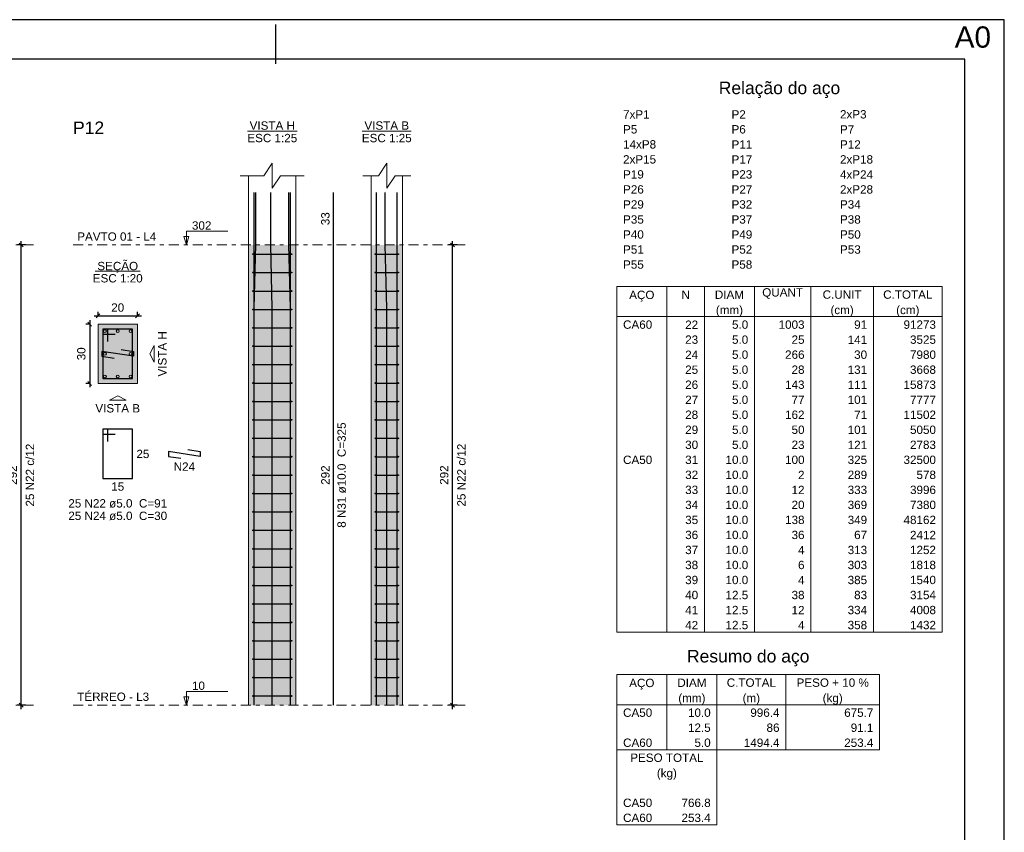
# Model space of a CAD drawing. Header units: millimetres. Extents: x 0 to 119, y 0 to 84.
# Tile 19 of 19: x 94 to 119, y 63 to 84. Entities that reach past the tile are written whole.
import ezdxf

# ---------------------------------------------------------------- set-up
doc = ezdxf.new("R2010")
doc.units = ezdxf.units.MM
doc.header["$MEASUREMENT"] = 0
doc.linetypes.add('DASHDOT', pattern=[2.54, 1.27, -0.635, 0, -0.635])
doc.linetypes.add('NULL', pattern=[0])
doc.layers.get('0').update_dxf_attribs({"lineweight": 18})
for name, color, linetype, lineweight in [('Descrição da armadura', 7, 'Continuous', 0), ('DT-Barras na forma', 2, 'Continuous', 30), ('DT-Barras no corte', 5, 'Continuous', 5), ('DT-Barras rebatidas', 2, 'Continuous', 30), ('DT-Cotas', 9, 'Continuous', 5), ('DT-Estribos na forma', 2, 'Continuous', 30), ('DT-Forma', 5, 'Continuous', 5), ('DT-Hachura seção pilares', 254, 'Continuous', 5), ('DT-Hachura vista pilares', 254, 'Continuous', 5), ('DT-Pontilhado', 9, 'DASHDOT', 5), ('DT-Relação do aço', 9, 'Continuous', 5), ('DT-Textos', 7, 'Continuous', 5), ('DT-Título', 3, 'Continuous', 20), ('Textos armaduras', 7, 'Continuous', 0)]:
    doc.layers.add(name, color=color, linetype=linetype, lineweight=lineweight)
doc.layers.add('SEDUC_MARF', color=1, linetype='Continuous')
doc.layers.add('SEDUC_MARGG', color=7, linetype='Continuous')
doc.styles.add('Arial', font='txt')
doc.dimstyles.new('UM_20.000000', dxfattribs={"dimtxt": 0.18, "dimasz": 0.1, "dimexe": 0.1, "dimexo": 0.2, "dimgap": 0, "dimtad": 1, "dimtih": 1, "dimtoh": 1, "dimdec": 1, "dimlfac": 20, "dimzin": 0, "dimdsep": 46, "dimtxsty": 'Standard', "dimcen": 0.09, "dimdle": 0.1, "dimadec": 1, "dimazin": 2, "dimtfac": 1, "dimtdec": 4, "dimtofl": 0, "dimtmove": 0, "dimatfit": 3, "dimfxl": 1, "dimtolj": 1, "dimarcsym": 0})
doc.dimstyles.new('UM_25.000000', dxfattribs={"dimtxt": 0.18, "dimasz": 0.1, "dimexe": 0.1, "dimexo": 0.2, "dimgap": 0, "dimtad": 1, "dimtih": 1, "dimtoh": 1, "dimdec": 1, "dimlfac": 25, "dimzin": 0, "dimdsep": 46, "dimtxsty": 'Standard', "dimcen": 0.09, "dimdle": 0.1, "dimadec": 1, "dimazin": 2, "dimtfac": 1, "dimtdec": 4, "dimtofl": 0, "dimtmove": 0, "dimatfit": 3, "dimfxl": 1, "dimtolj": 1, "dimarcsym": 0})

# ---------------------------------------------------------------- blocks, each defined once
blk = doc.blocks.new('_Oblique')
at = {"color": 0, "linetype": 'ByBlock', "lineweight": -2}
blk.add_line((-0.5, -0.5), (0.5, 0.5), dxfattribs=at)
blk = doc.blocks.new('*D32')
at = {"layer": 'Defpoints', "color": 0}
for p in [(93.943, 78.382), (94.261, 78.382), (94.261, 66.702)]:
    blk.add_point(p, dxfattribs=at)
at = {"layer": 'DT-Cotas', "color": 0, "lineweight": -2}
for p, q in [((93.943, 66.602), (93.943, 78.482)), ((94.061, 78.382), (93.843, 78.382)), ((94.061, 66.702), (93.843, 66.702))]:
    blk.add_line(p, q, dxfattribs=at)
at = {"layer": 'DT-Cotas', "color": 0, "lineweight": -2, "xscale": 0.1, "yscale": 0.1, "zscale": 0.1}
for p, rotation in [((93.943, 78.382), 90), ((93.943, 66.702), 270)]:
    blk.add_blockref('_Oblique', p, dxfattribs=dict(at, rotation=rotation))
at = {"layer": 'DT-Cotas', "color": 7, "insert": (93.732, 72.542), "char_height": 0.2118, "attachment_point": 5, "rotation": 90, "style": 'Arial'}
blk.add_mtext('\\A1;292', dxfattribs=at)
blk = doc.blocks.new('*D33')
at = {"layer": 'Defpoints', "color": 0}
for p in [(95.895, 76.37), (95.683, 74.87), (95.895, 74.87)]:
    blk.add_point(p, dxfattribs=at)
at = {"layer": 'DT-Cotas', "color": 0, "lineweight": -2}
for p, q in [((95.695, 76.37), (95.583, 76.37)), ((95.683, 76.47), (95.683, 74.77)), ((95.695, 74.87), (95.583, 74.87))]:
    blk.add_line(p, q, dxfattribs=at)
at = {"layer": 'DT-Cotas', "color": 0, "lineweight": -2, "xscale": 0.1, "yscale": 0.1, "zscale": 0.1}
for p, rotation in [((95.683, 76.37), 90), ((95.683, 74.87), 270)]:
    blk.add_blockref('_Oblique', p, dxfattribs=dict(at, rotation=rotation))
at = {"layer": 'DT-Cotas', "color": 7, "insert": (95.471, 75.62), "char_height": 0.2118, "attachment_point": 5, "rotation": 90, "style": 'Arial'}
blk.add_mtext('\\A1;30', dxfattribs=at)
blk = doc.blocks.new('*D34')
at = {"layer": 'Defpoints', "color": 0}
for p in [(96.895, 76.582), (95.895, 76.37), (96.895, 76.37)]:
    blk.add_point(p, dxfattribs=at)
at = {"layer": 'DT-Cotas', "color": 0, "lineweight": -2}
for p, q in [((95.795, 76.582), (96.995, 76.582)), ((95.895, 76.57), (95.895, 76.682)), ((96.895, 76.57), (96.895, 76.682))]:
    blk.add_line(p, q, dxfattribs=at)
at = {"layer": 'DT-Cotas', "color": 0, "lineweight": -2, "xscale": 0.1, "yscale": 0.1, "zscale": 0.1, "rotation": 180}
blk.add_blockref('_Oblique', (95.895, 76.582), dxfattribs=at)
at = {"layer": 'DT-Cotas', "color": 0, "lineweight": -2, "xscale": 0.1, "yscale": 0.1, "zscale": 0.1}
blk.add_blockref('_Oblique', (96.895, 76.582), dxfattribs=at)
at = {"layer": 'DT-Cotas', "color": 7, "insert": (96.395, 76.793), "char_height": 0.2118, "attachment_point": 5, "rotation": 0.0057, "style": 'Arial'}
blk.add_mtext('\\A1;20', dxfattribs=at)
blk = doc.blocks.new('*D35')
at = {"layer": 'Defpoints', "color": 0}
for p in [(104.895, 78.382), (105.213, 78.382), (105.213, 66.702)]:
    blk.add_point(p, dxfattribs=at)
at = {"layer": 'DT-Cotas', "color": 0, "lineweight": -2}
for p, q in [((104.895, 66.602), (104.895, 78.482)), ((105.013, 78.382), (104.795, 78.382)), ((105.013, 66.702), (104.795, 66.702))]:
    blk.add_line(p, q, dxfattribs=at)
at = {"layer": 'DT-Cotas', "color": 0, "lineweight": -2, "xscale": 0.1, "yscale": 0.1, "zscale": 0.1}
for p, rotation in [((104.895, 78.382), 90), ((104.895, 66.702), 270)]:
    blk.add_blockref('_Oblique', p, dxfattribs=dict(at, rotation=rotation))
at = {"layer": 'DT-Cotas', "color": 7, "insert": (104.683, 72.542), "char_height": 0.2118, "attachment_point": 5, "rotation": 90, "style": 'Arial'}
blk.add_mtext('\\A1;292', dxfattribs=at)
blk = doc.blocks.new('*D36')
at = {"layer": 'Defpoints', "color": 0}
for p in [(104.895, 78.382), (105.213, 78.382), (105.213, 66.702)]:
    blk.add_point(p, dxfattribs=at)
at = {"layer": 'DT-Cotas', "color": 0, "lineweight": -2}
for p, q in [((104.895, 66.602), (104.895, 78.482)), ((105.013, 78.382), (104.795, 78.382)), ((105.013, 66.702), (104.795, 66.702))]:
    blk.add_line(p, q, dxfattribs=at)
at = {"layer": 'DT-Cotas', "color": 0, "lineweight": -2, "xscale": 0.1, "yscale": 0.1, "zscale": 0.1}
for p, rotation in [((104.895, 78.382), 90), ((104.895, 66.702), 270)]:
    blk.add_blockref('_Oblique', p, dxfattribs=dict(at, rotation=rotation))

msp = doc.modelspace()

# ---------------------------------------------------------------- hatches: boundary and pattern name
at = {"layer": 'DT-Hachura seção pilares', "linetype": 'Continuous'}
msp.add_hatch(color=254, dxfattribs=at).paths.add_polyline_path([(95.8948, 74.8699), (95.8948, 74.8699), (96.8948, 74.8699), (96.8948, 76.3699), (95.8948, 76.3699), (95.8948, 74.8699)])
at = {"layer": 'DT-Hachura vista pilares', "linetype": 'Continuous'}
for points in [[(99.7182, 66.702), (99.7182, 78.382), (100.9182, 78.382), (100.9182, 66.702), (99.7182, 66.702)], [(102.8244, 66.702), (102.8244, 78.382), (103.6244, 78.382), (103.6244, 66.702), (102.8244, 66.702)]]:
    msp.add_hatch(color=254, dxfattribs=at).paths.add_polyline_path(points)

# ---------------------------------------------------------------- linework, layer by layer
at = {"layer": 'DT-Barras na forma'}
for points in [[(99.8582, 66.702), (99.8582, 76.782), (99.8982, 78.382), (99.8982, 79.7163)], [(99.8582, 66.702), (99.8582, 76.782), (99.8582, 78.382), (99.8582, 79.7163)], [(100.3182, 66.702), (100.3182, 76.782), (100.2782, 78.382), (100.2782, 79.7163)], [(100.7782, 66.702), (100.7782, 76.782), (100.7382, 78.382), (100.7382, 79.7163)], [(100.7782, 66.702), (100.7782, 76.782), (100.7782, 78.382), (100.7782, 79.7163)], [(102.9644, 66.702), (102.9644, 76.782), (102.9644, 78.382), (102.9644, 79.7163)], [(103.2244, 66.702), (103.2244, 76.782), (103.1844, 78.382), (103.1844, 79.7163)], [(103.4844, 66.702), (103.4844, 76.782), (103.4844, 78.382), (103.4844, 79.7163)], [(96.1448, 75.9324), (96.1448, 76.2449), (96.0198, 76.2449), (96.0198, 74.9949), (96.7698, 74.9949), (96.7698, 76.2449), (96.0198, 76.2449), (96.0198, 76.1199), (96.3323, 76.1199)], [(96.486, 75.7306), (96.7948, 75.6824), (96.7948, 75.5574), (95.9948, 75.6824), (95.9948, 75.5574), (96.3035, 75.5091)]]:
    msp.add_lwpolyline(points, dxfattribs=at)
at = {"layer": 'DT-Barras no corte'}
for centre in [(96.0698, 76.1949), (96.3948, 76.1949), (96.7198, 76.1949), (96.0698, 75.6199), (96.7198, 75.6199), (96.0698, 75.0449), (96.3948, 75.0449), (96.7198, 75.0449)]:
    msp.add_circle(centre, 0.0375, dxfattribs=at)
at = {"layer": 'DT-Barras rebatidas'}
for points in [[(101.8713, 66.702), (101.8713, 78.382), (101.8713, 79.7163)], [(96.1448, 73.3925), (96.1448, 73.705), (96.0198, 73.705), (96.0198, 72.455), (96.7698, 72.455), (96.7698, 73.705), (96.0198, 73.705), (96.0198, 73.58), (96.3323, 73.58)], [(98.1786, 73.1907), (98.4873, 73.1425), (98.4873, 73.0175), (97.6873, 73.1425), (97.6873, 73.0175), (97.9961, 72.9692)]]:
    msp.add_lwpolyline(points, dxfattribs=at)
at = {"layer": 'DT-Estribos na forma'}
for p, q in [((99.8282, 78.1484), (100.8082, 78.1484)), ((102.9344, 78.1484), (103.5144, 78.1484)), ((99.8282, 77.6812), (100.8082, 77.6812)), ((102.9344, 77.6812), (103.5144, 77.6812)), ((99.8282, 77.214), (100.8082, 77.214)), ((102.9344, 77.214), (103.5144, 77.214)), ((99.8282, 76.7468), (100.8082, 76.7468)), ((102.9344, 76.7468), (103.5144, 76.7468)), ((99.8282, 76.2796), (100.8082, 76.2796)), ((102.9344, 76.2796), (103.5144, 76.2796)), ((99.8282, 75.8124), (100.8082, 75.8124)), ((102.9344, 75.8124), (103.5144, 75.8124)), ((99.8282, 75.3452), (100.8082, 75.3452)), ((102.9344, 75.3452), (103.5144, 75.3452)), ((99.8282, 74.878), (100.8082, 74.878)), ((102.9344, 74.878), (103.5144, 74.878)), ((99.8282, 74.4108), (100.8082, 74.4108)), ((102.9344, 74.4108), (103.5144, 74.4108)), ((99.8282, 73.9436), (100.8082, 73.9436)), ((102.9344, 73.9436), (103.5144, 73.9436)), ((99.8282, 73.4764), (100.8082, 73.4764)), ((102.9344, 73.4764), (103.5144, 73.4764)), ((99.8282, 73.0092), (100.8082, 73.0092)), ((102.9344, 73.0092), (103.5144, 73.0092)), ((99.8282, 72.542), (100.8082, 72.542)), ((102.9344, 72.542), (103.5144, 72.542)), ((99.8282, 72.0748), (100.8082, 72.0748)), ((102.9344, 72.0748), (103.5144, 72.0748)), ((99.8282, 71.6076), (100.8082, 71.6076)), ((102.9344, 71.6076), (103.5144, 71.6076)), ((99.8282, 71.1404), (100.8082, 71.1404)), ((102.9344, 71.1404), (103.5144, 71.1404)), ((99.8282, 70.6732), (100.8082, 70.6732)), ((102.9344, 70.6732), (103.5144, 70.6732)), ((99.8282, 70.206), (100.8082, 70.206)), ((102.9344, 70.206), (103.5144, 70.206)), ((99.8282, 69.7388), (100.8082, 69.7388)), ((102.9344, 69.7388), (103.5144, 69.7388)), ((99.8282, 69.2716), (100.8082, 69.2716)), ((102.9344, 69.2716), (103.5144, 69.2716)), ((99.8282, 68.8044), (100.8082, 68.8044)), ((102.9344, 68.8044), (103.5144, 68.8044)), ((99.8282, 68.3372), (100.8082, 68.3372)), ((102.9344, 68.3372), (103.5144, 68.3372)), ((99.8282, 67.87), (100.8082, 67.87)), ((102.9344, 67.87), (103.5144, 67.87)), ((99.8282, 67.4028), (100.8082, 67.4028)), ((102.9344, 67.4028), (103.5144, 67.4028)), ((99.8282, 66.9356), (100.8082, 66.9356)), ((102.9344, 66.9356), (103.5144, 66.9356))]:
    msp.add_line(p, q, dxfattribs=at)
for centre in [(99.8282, 78.1484), (100.8082, 78.1484), (102.9344, 78.1484), (103.5144, 78.1484), (99.8282, 77.6812), (100.8082, 77.6812), (102.9344, 77.6812), (103.5144, 77.6812), (99.8282, 77.214), (100.8082, 77.214), (102.9344, 77.214), (103.5144, 77.214), (99.8282, 76.7468), (100.8082, 76.7468), (102.9344, 76.7468), (103.5144, 76.7468), (99.8282, 76.2796), (100.8082, 76.2796), (102.9344, 76.2796), (103.5144, 76.2796), (99.8282, 75.8124), (100.8082, 75.8124), (102.9344, 75.8124), (103.5144, 75.8124), (99.8282, 75.3452), (100.8082, 75.3452), (102.9344, 75.3452), (103.5144, 75.3452), (99.8282, 74.878), (100.8082, 74.878), (102.9344, 74.878), (103.5144, 74.878), (99.8282, 74.4108), (100.8082, 74.4108), (102.9344, 74.4108), (103.5144, 74.4108), (99.8282, 73.9436), (100.8082, 73.9436), (102.9344, 73.9436), (103.5144, 73.9436), (99.8282, 73.4764), (100.8082, 73.4764), (102.9344, 73.4764), (103.5144, 73.4764), (99.8282, 73.0092), (100.8082, 73.0092), (102.9344, 73.0092), (103.5144, 73.0092), (99.8282, 72.542), (100.8082, 72.542), (102.9344, 72.542), (103.5144, 72.542), (99.8282, 72.0748), (100.8082, 72.0748), (102.9344, 72.0748), (103.5144, 72.0748), (99.8282, 71.6076), (100.8082, 71.6076), (102.9344, 71.6076), (103.5144, 71.6076), (99.8282, 71.1404), (100.8082, 71.1404), (102.9344, 71.1404), (103.5144, 71.1404), (99.8282, 70.6732), (100.8082, 70.6732), (102.9344, 70.6732), (103.5144, 70.6732), (99.8282, 70.206), (100.8082, 70.206), (102.9344, 70.206), (103.5144, 70.206), (99.8282, 69.7388), (100.8082, 69.7388), (102.9344, 69.7388), (103.5144, 69.7388), (99.8282, 69.2716), (100.8082, 69.2716), (102.9344, 69.2716), (103.5144, 69.2716), (99.8282, 68.8044), (100.8082, 68.8044), (102.9344, 68.8044), (103.5144, 68.8044), (99.8282, 68.3372), (100.8082, 68.3372), (102.9344, 68.3372), (103.5144, 68.3372), (99.8282, 67.87), (100.8082, 67.87), (102.9344, 67.87), (103.5144, 67.87), (99.8282, 67.4028), (100.8082, 67.4028), (102.9344, 67.4028), (103.5144, 67.4028), (99.8282, 66.9356), (100.8082, 66.9356), (102.9344, 66.9356), (103.5144, 66.9356)]:
    msp.add_circle(centre, 0.01, dxfattribs=at)
at = {"layer": 'DT-Forma'}
for p, q in [((99.7182, 78.382), (99.7182, 80.1399)), ((100.9182, 78.382), (100.9182, 80.1399)), ((102.8244, 78.382), (102.8244, 80.1399)), ((103.6244, 78.382), (103.6244, 80.1399)), ((99.7182, 66.702), (99.7182, 78.382)), ((100.9182, 66.702), (100.9182, 78.382)), ((102.8244, 66.702), (102.8244, 78.382)), ((103.6244, 66.702), (103.6244, 78.382))]:
    msp.add_line(p, q, dxfattribs=at)
for points in [[(99.5064, 80.1399), (100.1064, 80.1399), (100.3182, 80.4576), (100.3182, 79.8222), (100.53, 80.1399), (101.13, 80.1399)], [(102.6126, 80.1399), (103.0126, 80.1399), (103.2244, 80.4576), (103.2244, 79.8222), (103.4362, 80.1399), (103.8362, 80.1399)]]:
    msp.add_lwpolyline(points, dxfattribs=at)
msp.add_lwpolyline([(95.8948, 74.8699), (96.8948, 74.8699), (96.8948, 76.3699), (95.8948, 76.3699), (95.8948, 74.8699)], close=True, dxfattribs=at)
at = {"layer": 'DT-Pontilhado', "ltscale": 0.2}
for p, q in [((84.3093, 78.382), (94.2611, 78.382)), ((95.2611, 78.382), (105.2129, 78.382)), ((84.3093, 66.702), (94.2611, 66.702)), ((95.2611, 66.702), (105.2129, 66.702))]:
    msp.add_line(p, q, dxfattribs=at)
at = {"layer": 'DT-Relação do aço', "linetype": 'Continuous'}
for p, q in [((109.0634, 77.3262), (117.3236, 77.3262)), ((109.0634, 77.3262), (109.0634, 76.5637)), ((110.3342, 77.3262), (110.3342, 76.5637)), ((111.2873, 77.3262), (111.2873, 76.5637)), ((112.5581, 77.3262), (112.5581, 76.5637)), ((113.9878, 77.3262), (113.9878, 76.5637)), ((115.5763, 77.3262), (115.5763, 76.5637)), ((117.3236, 77.3262), (117.3236, 76.5637)), ((109.0634, 76.5637), (117.3236, 76.5637)), ((109.0634, 76.5637), (109.0634, 68.5577)), ((110.3342, 76.5637), (110.3342, 68.5577)), ((111.2873, 76.5637), (111.2873, 68.5577)), ((112.5581, 76.5637), (112.5581, 68.5577)), ((113.9878, 76.5637), (113.9878, 68.5577)), ((115.5763, 76.5637), (115.5763, 68.5577)), ((117.3236, 76.5637), (117.3236, 68.5577)), ((109.0634, 68.5577), (117.3236, 68.5577)), ((109.0634, 67.4775), (115.7351, 67.4775)), ((109.0634, 67.4775), (109.0634, 66.715)), ((110.3342, 67.4775), (110.3342, 66.715)), ((111.605, 67.4775), (111.605, 66.715)), ((113.3524, 67.4775), (113.3524, 66.715)), ((115.7351, 67.4775), (115.7351, 66.715)), ((109.0634, 66.715), (115.7351, 66.715)), ((109.0634, 66.715), (109.0634, 65.5713)), ((110.3342, 66.715), (110.3342, 65.5713)), ((111.605, 66.715), (111.605, 65.5713)), ((113.3524, 66.715), (113.3524, 65.5713)), ((115.7351, 66.715), (115.7351, 65.5713)), ((109.0634, 65.5713), (115.7351, 65.5713)), ((109.0634, 65.5713), (109.0634, 64.4276)), ((111.605, 65.5713), (111.605, 64.4276)), ((109.0634, 64.4276), (109.0634, 63.6651)), ((111.605, 64.4276), (111.605, 63.6651)), ((109.0634, 63.6651), (111.605, 63.6651))]:
    msp.add_line(p, q, dxfattribs=at)
at = {"layer": 'DT-Textos'}
for p, q in [((99.6884, 81.273), (100.9481, 81.273)), ((102.6028, 81.273), (103.8461, 81.273)), ((95.8226, 77.7148), (96.967, 77.7148))]:
    msp.add_line(p, q, dxfattribs=at)
for points in [[(98.1387, 78.382), (98.2023, 78.5938), (98.0752, 78.5938), (98.1387, 78.382), (98.1387, 78.732), (99.1887, 78.732)], [(98.1387, 66.702), (98.2023, 66.9138), (98.0752, 66.9138), (98.1387, 66.702), (98.1387, 67.052), (99.1887, 67.052)]]:
    msp.add_lwpolyline(points, dxfattribs=at)
for points in [[(97.3184, 75.6199), (97.3184, 75.4081), (97.2125, 75.6199), (97.3184, 75.8317), (97.3184, 75.6199)], [(96.3948, 74.4463), (96.183, 74.4463), (96.3948, 74.5522), (96.6066, 74.4463), (96.3948, 74.4463)]]:
    msp.add_lwpolyline(points, close=True, dxfattribs=at)
at = {"layer": 'SEDUC_MARF'}
msp.add_line((100.4015, 83.9804), (100.4015, 82.9804), dxfattribs=at)
msp.add_lwpolyline([(118.9, 84.1), (0, 84.1), (0, 0), (118.9, 0)], close=True, dxfattribs=at)
at = {"layer": 'SEDUC_MARGG'}
msp.add_lwpolyline([(2.5, 1), (117.9, 1), (117.9, 83.1), (2.5, 83.1), (2.5, 1)], dxfattribs=at)

# ---------------------------------------------------------------- texts
at = {"layer": 'Defpoints', "linetype": 'NULL', "insert": (117.64, 83.9301), "char_height": 0.54, "width": 5.451037, "attachment_point": 1, "line_spacing_factor": 0.9, "style": 'Arial'}
msp.add_mtext('A0', dxfattribs=at)
at = {"layer": 'Descrição da armadura', "linetype": 'NULL', "char_height": 0.2118, "attachment_point": 8, "rotation": 90.00021, "line_spacing_factor": 0.9, "style": 'Arial'}
for s, insert, width in [('8 N31 ø10.0  C=325', (102.1892, 72.5416), 5.239541), ('25 N22 c/12', (94.2751, 72.542), 3.167695), ('25 N22 c/12', (105.2269, 72.542), 3.167695)]:
    msp.add_mtext(s, dxfattribs=dict(at, insert=insert, width=width))
at = {"layer": 'Descrição da armadura', "linetype": 'NULL', "char_height": 0.2118, "attachment_point": 8, "line_spacing_factor": 0.9, "style": 'Arial'}
for s, insert, width in [('N24', (98.0871, 72.6515), 1.063994), ('25 N22 ø5.0  C=91', (96.3951, 71.7135), 4.916973), ('25 N24 ø5.0  C=30', (96.3951, 71.3965), 4.956973)]:
    msp.add_mtext(s, dxfattribs=dict(at, insert=insert, width=width))
at = {"layer": 'DT-Relação do aço', "color": 7, "linetype": 'NULL', "line_spacing_factor": 0.9, "style": 'Arial'}
for s, insert, char_height, width, attachment_point in [('Relação do aço', (113.1935, 82.1129), 0.3177, 6.115312, 8), ('7xP1', (109.2223, 81.5897), 0.2118, 1.321992, 7), ('P2', (111.9757, 81.5897), 0.2118, 0.709424, 7), ('2xP3', (114.7291, 81.5897), 0.2118, 1.321992, 7), ('P5', (109.2223, 81.2085), 0.2118, 0.709424, 7), ('P6', (111.9757, 81.2085), 0.2118, 0.709424, 7), ('P7', (114.7291, 81.2085), 0.2118, 0.709424, 7), ('14xP8', (109.2223, 80.8272), 0.2118, 1.644561, 7), ('P11', (111.9757, 80.8272), 0.2118, 1.031992, 7), ('P12', (114.7291, 80.8272), 0.2118, 1.031992, 7), ('2xP15', (109.2223, 80.446), 0.2118, 1.644561, 7), ('P17', (111.9757, 80.446), 0.2118, 1.031992, 7), ('2xP18', (114.7291, 80.446), 0.2118, 1.644561, 7), ('P19', (109.2223, 80.0648), 0.2118, 1.031992, 7), ('P23', (111.9757, 80.0648), 0.2118, 1.031992, 7), ('4xP24', (114.7291, 80.0648), 0.2118, 1.644561, 7), ('P26', (109.2223, 79.6835), 0.2118, 1.031992, 7), ('P27', (111.9757, 79.6835), 0.2118, 1.031992, 7), ('2xP28', (114.7291, 79.6835), 0.2118, 1.644561, 7), ('P29', (109.2223, 79.3023), 0.2118, 1.031992, 7), ('P32', (111.9757, 79.3023), 0.2118, 1.031992, 7), ('P34', (114.7291, 79.3023), 0.2118, 1.031992, 7), ('P35', (109.2223, 78.921), 0.2118, 1.031992, 7), ('P37', (111.9757, 78.921), 0.2118, 1.031992, 7), ('P38', (114.7291, 78.921), 0.2118, 1.031992, 7), ('P40', (109.2223, 78.5398), 0.2118, 1.031992, 7), ('P49', (111.9757, 78.5398), 0.2118, 1.031992, 7), ('P50', (114.7291, 78.5398), 0.2118, 1.031992, 7), ('P51', (109.2223, 78.1586), 0.2118, 1.031992, 7), ('P52', (111.9757, 78.1586), 0.2118, 1.031992, 7), ('P53', (114.7291, 78.1586), 0.2118, 1.031992, 7), ('P55', (109.2223, 77.7773), 0.2118, 1.031992, 7), ('P58', (111.9757, 77.7773), 0.2118, 1.031992, 7), ('N', (110.8107, 77.0148), 0.2118, 0.418857, 8), ('DIAM', (111.9227, 77.0148), 0.2118, 1.45, 8), ('QUANT', (113.2729, 77.0148), 0.2118, 2.03, 8), ('C.UNIT', (114.782, 77.0148), 0.2118, 1.933145, 8), ('C.TOTAL', (116.4499, 77.0148), 0.2118, 2.449141, 8), ('AÇO', (109.6988, 76.9449), 0.2118, 1.256855, 8), ('(mm)', (111.9227, 76.5637), 0.2118, 1.352578, 8), ('(cm)', (114.782, 76.5637), 0.2118, 1.159434, 8), ('(cm)', (116.4499, 76.5637), 0.2118, 1.159434, 8), ('CA60', (109.2223, 76.2524), 0.2118, 1.45085, 7), ('22', (111.1285, 76.2524), 0.2118, 0.645137, 9), ('5.0', (112.3992, 76.2524), 0.2118, 0.806279, 9), ('1003', (113.8289, 76.2524), 0.2118, 1.290273, 9), ('91', (115.4174, 76.2524), 0.2118, 0.645137, 9), ('91273', (117.1647, 76.2524), 0.2118, 1.612842, 9), ('23', (111.1285, 75.8711), 0.2118, 0.645137, 9), ('5.0', (112.3992, 75.8711), 0.2118, 0.806279, 9), ('25', (113.8289, 75.8711), 0.2118, 0.645137, 9), ('141', (115.4174, 75.8711), 0.2118, 0.967705, 9), ('3525', (117.1647, 75.8711), 0.2118, 1.290273, 9), ('24', (111.1285, 75.4899), 0.2118, 0.645137, 9), ('5.0', (112.3992, 75.4899), 0.2118, 0.806279, 9), ('266', (113.8289, 75.4899), 0.2118, 0.967705, 9), ('30', (115.4174, 75.4899), 0.2118, 0.645137, 9), ('7980', (117.1647, 75.4899), 0.2118, 1.290273, 9), ('25', (111.1285, 75.1086), 0.2118, 0.645137, 9), ('5.0', (112.3992, 75.1086), 0.2118, 0.806279, 9), ('28', (113.8289, 75.1086), 0.2118, 0.645137, 9), ('131', (115.4174, 75.1086), 0.2118, 0.967705, 9), ('3668', (117.1647, 75.1086), 0.2118, 1.290273, 9), ('26', (111.1285, 74.7274), 0.2118, 0.645137, 9), ('5.0', (112.3992, 74.7274), 0.2118, 0.806279, 9), ('143', (113.8289, 74.7274), 0.2118, 0.967705, 9), ('111', (115.4174, 74.7274), 0.2118, 0.967705, 9), ('15873', (117.1647, 74.7274), 0.2118, 1.612842, 9), ('27', (111.1285, 74.3462), 0.2118, 0.645137, 9), ('5.0', (112.3992, 74.3462), 0.2118, 0.806279, 9), ('77', (113.8289, 74.3462), 0.2118, 0.645137, 9), ('101', (115.4174, 74.3462), 0.2118, 0.967705, 9), ('7777', (117.1647, 74.3462), 0.2118, 1.290273, 9), ('28', (111.1285, 73.9649), 0.2118, 0.645137, 9), ('5.0', (112.3992, 73.9649), 0.2118, 0.806279, 9), ('162', (113.8289, 73.9649), 0.2118, 0.967705, 9), ('71', (115.4174, 73.9649), 0.2118, 0.645137, 9), ('11502', (117.1647, 73.9649), 0.2118, 1.612842, 9), ('29', (111.1285, 73.5837), 0.2118, 0.645137, 9), ('5.0', (112.3992, 73.5837), 0.2118, 0.806279, 9), ('50', (113.8289, 73.5837), 0.2118, 0.645137, 9), ('101', (115.4174, 73.5837), 0.2118, 0.967705, 9), ('5050', (117.1647, 73.5837), 0.2118, 1.290273, 9), ('30', (111.1285, 73.2024), 0.2118, 0.645137, 9), ('5.0', (112.3992, 73.2024), 0.2118, 0.806279, 9), ('23', (113.8289, 73.2024), 0.2118, 0.645137, 9), ('121', (115.4174, 73.2024), 0.2118, 0.967705, 9), ('2783', (117.1647, 73.2024), 0.2118, 1.290273, 9), ('CA50', (109.2223, 72.8212), 0.2118, 1.45085, 7), ('31', (111.1285, 72.8212), 0.2118, 0.645137, 9), ('10.0', (112.3992, 72.8212), 0.2118, 1.128848, 9), ('100', (113.8289, 72.8212), 0.2118, 0.967705, 9), ('325', (115.4174, 72.8212), 0.2118, 0.967705, 9), ('32500', (117.1647, 72.8212), 0.2118, 1.612842, 9), ('32', (111.1285, 72.44), 0.2118, 0.645137, 9), ('10.0', (112.3992, 72.44), 0.2118, 1.128848, 9), ('2', (113.8289, 72.44), 0.2118, 0.322568, 9), ('289', (115.4174, 72.44), 0.2118, 0.967705, 9), ('578', (117.1647, 72.44), 0.2118, 0.967705, 9), ('33', (111.1285, 72.0587), 0.2118, 0.645137, 9), ('10.0', (112.3992, 72.0587), 0.2118, 1.128848, 9), ('12', (113.8289, 72.0587), 0.2118, 0.645137, 9), ('333', (115.4174, 72.0587), 0.2118, 0.967705, 9), ('3996', (117.1647, 72.0587), 0.2118, 1.290273, 9), ('34', (111.1285, 71.6775), 0.2118, 0.645137, 9), ('10.0', (112.3992, 71.6775), 0.2118, 1.128848, 9), ('20', (113.8289, 71.6775), 0.2118, 0.645137, 9), ('369', (115.4174, 71.6775), 0.2118, 0.967705, 9), ('7380', (117.1647, 71.6775), 0.2118, 1.290273, 9), ('35', (111.1285, 71.2962), 0.2118, 0.645137, 9), ('10.0', (112.3992, 71.2962), 0.2118, 1.128848, 9), ('138', (113.8289, 71.2962), 0.2118, 0.967705, 9), ('349', (115.4174, 71.2962), 0.2118, 0.967705, 9), ('48162', (117.1647, 71.2962), 0.2118, 1.612842, 9), ('36', (111.1285, 70.915), 0.2118, 0.645137, 9), ('10.0', (112.3992, 70.915), 0.2118, 1.128848, 9), ('36', (113.8289, 70.915), 0.2118, 0.645137, 9), ('67', (115.4174, 70.915), 0.2118, 0.645137, 9), ('2412', (117.1647, 70.915), 0.2118, 1.290273, 9), ('37', (111.1285, 70.5338), 0.2118, 0.645137, 9), ('10.0', (112.3992, 70.5338), 0.2118, 1.128848, 9), ('4', (113.8289, 70.5338), 0.2118, 0.322568, 9), ('313', (115.4174, 70.5338), 0.2118, 0.967705, 9), ('1252', (117.1647, 70.5338), 0.2118, 1.290273, 9), ('38', (111.1285, 70.1525), 0.2118, 0.645137, 9), ('10.0', (112.3992, 70.1525), 0.2118, 1.128848, 9), ('6', (113.8289, 70.1525), 0.2118, 0.322568, 9), ('303', (115.4174, 70.1525), 0.2118, 0.967705, 9), ('1818', (117.1647, 70.1525), 0.2118, 1.290273, 9), ('39', (111.1285, 69.7713), 0.2118, 0.645137, 9), ('10.0', (112.3992, 69.7713), 0.2118, 1.128848, 9), ('4', (113.8289, 69.7713), 0.2118, 0.322568, 9), ('385', (115.4174, 69.7713), 0.2118, 0.967705, 9), ('1540', (117.1647, 69.7713), 0.2118, 1.290273, 9), ('40', (111.1285, 69.39), 0.2118, 0.645137, 9), ('12.5', (112.3992, 69.39), 0.2118, 1.128848, 9), ('38', (113.8289, 69.39), 0.2118, 0.645137, 9), ('83', (115.4174, 69.39), 0.2118, 0.645137, 9), ('3154', (117.1647, 69.39), 0.2118, 1.290273, 9), ('41', (111.1285, 69.0088), 0.2118, 0.645137, 9), ('12.5', (112.3992, 69.0088), 0.2118, 1.128848, 9), ('12', (113.8289, 69.0088), 0.2118, 0.645137, 9), ('334', (115.4174, 69.0088), 0.2118, 0.967705, 9), ('4008', (117.1647, 69.0088), 0.2118, 1.290273, 9), ('42', (111.1285, 68.6276), 0.2118, 0.645137, 9), ('12.5', (112.3992, 68.6276), 0.2118, 1.128848, 9), ('4', (113.8289, 68.6276), 0.2118, 0.322568, 9), ('358', (115.4174, 68.6276), 0.2118, 0.967705, 9), ('1432', (117.1647, 68.6276), 0.2118, 1.290273, 9), ('Resumo do aço', (112.3992, 67.6893), 0.3177, 6.163437, 8), ('AÇO', (109.6988, 67.0962), 0.2118, 1.256855, 8), ('DIAM', (110.9696, 67.1661), 0.2118, 1.45, 8), ('C.TOTAL', (112.4787, 67.1661), 0.2118, 2.449141, 8), ('PESO + 10 %', (114.5437, 67.1661), 0.2118, 3.594697, 8), ('(mm)', (110.9696, 66.715), 0.2118, 1.352578, 8), ('(m)', (112.4787, 66.715), 0.2118, 0.869434, 8), ('(kg)', (114.5437, 66.715), 0.2118, 0.998857, 8), ('CA50', (109.2223, 66.4037), 0.2118, 1.45085, 7), ('10.0', (111.4462, 66.4037), 0.2118, 1.128848, 9), ('996.4', (113.1935, 66.4037), 0.2118, 1.451416, 9), ('675.7', (115.5763, 66.4037), 0.2118, 1.451416, 9), ('12.5', (111.4462, 66.0224), 0.2118, 1.128848, 9), ('86', (113.1935, 66.0224), 0.2118, 0.645137, 9), ('91.1', (115.5763, 66.0224), 0.2118, 1.128848, 9), ('CA60', (109.2223, 65.6412), 0.2118, 1.45085, 7), ('5.0', (111.4462, 65.6412), 0.2118, 0.806279, 9), ('1494.4', (113.1935, 65.6412), 0.2118, 1.773984, 9), ('253.4', (115.5763, 65.6412), 0.2118, 1.451416, 9), ('PESO TOTAL', (110.3342, 65.2599), 0.2118, 3.641992, 8), ('(kg)', (110.3342, 64.8088), 0.2118, 0.998857, 8), ('CA50', (109.2223, 64.1162), 0.2118, 1.45085, 7), ('766.8', (111.4462, 64.1162), 0.2118, 1.451416, 9), ('CA60', (109.2223, 63.735), 0.2118, 1.45085, 7), ('253.4', (111.4462, 63.735), 0.2118, 1.451416, 9)]:
    msp.add_mtext(s, dxfattribs=dict(at, insert=insert, char_height=char_height, width=width, attachment_point=attachment_point))
at = {"layer": 'DT-Textos', "linetype": 'NULL', "char_height": 0.2118, "line_spacing_factor": 0.798, "style": 'Arial'}
for s, insert, width, attachment_point in [('VISTA H', (100.3181, 81.3045), 2.255996, 8), ('VISTA B', (103.2241, 81.3045), 2.223994, 8), ('ESC 1:25', (100.3181, 80.9875), 2.482559, 8), ('ESC 1:25', (103.2241, 80.9875), 2.482559, 8), ('302', (98.2791, 78.7675), 0.967705, 7), ('PAVTO 01 - L4', (95.3671, 78.4875), 3.932842, 7), ('SEÇÃO', (96.3951, 77.6766), 2.030566, 8), ('ESC 1:20', (96.3951, 77.4285), 2.482559, 8), ('VISTA B', (96.3951, 74.1285), 2.223994, 8), ('10', (98.2791, 67.0875), 0.645137, 7), ('TÉRREO - L3', (95.3671, 66.8075), 3.577422, 7)]:
    msp.add_mtext(s, dxfattribs=dict(at, insert=insert, width=width, attachment_point=attachment_point))
at = {"layer": 'DT-Textos', "linetype": 'NULL', "insert": (97.6362, 75.6196), "char_height": 0.2118, "width": 2.255996, "attachment_point": 8, "rotation": 90.00021, "line_spacing_factor": 0.798, "style": 'Arial'}
msp.add_mtext('VISTA H', dxfattribs=at)
at = {"layer": 'DT-Título', "linetype": 'NULL', "insert": (95.2611, 81.1984), "char_height": 0.3177, "width": 1.565781, "attachment_point": 7, "line_spacing_factor": 0.798, "style": 'Arial'}
msp.add_mtext('P12', dxfattribs=at)
at = {"layer": 'Textos armaduras', "linetype": 'NULL', "char_height": 0.2118, "attachment_point": 8, "rotation": 90.00021, "line_spacing_factor": 0.9, "style": 'Arial'}
for s, insert, width in [('33', (101.774, 79.0491), 1.045137), ('292', (101.774, 72.542), 1.367705)]:
    msp.add_mtext(s, dxfattribs=dict(at, insert=insert, width=width))
at = {"layer": 'Textos armaduras', "linetype": 'NULL', "char_height": 0.2118, "width": 1.045137, "line_spacing_factor": 0.9, "style": 'Arial'}
for s, insert, attachment_point in [('25', (96.8698, 73.1859), 1), ('15', (96.3948, 72.3577), 2)]:
    msp.add_mtext(s, dxfattribs=dict(at, insert=insert, attachment_point=attachment_point))

# ---------------------------------------------------------------- dimensions: what is measured, and where the dimension line sits
at = {"layer": 'DT-Cotas'}
for base, p1, p2, dimstyle, override, picture, middle in [((93.9434, 78.382), (94.2611, 66.702), (94.2611, 78.382), 'UM_25.000000', {"dimtxt": 0.2118, "dimasz": 0.1, "dimexe": 0.1, "dimexo": 0.2, "dimtad": 1, "dimtih": 0, "dimtoh": 0, "dimdec": 1, "dimlfac": 25, "dimzin": 8, "dimtxsty": 'Arial', "dimblk": 'Oblique', "dimblk1": 'Oblique', "dimblk2": 'Oblique', "dimsah": 1, "dimdle": 0.1, "dimse1": 0, "dimse2": 0, "dimclrt": 7, "dimadec": 1, "dimazin": 3, "dimtmove": 2, "dimldrblk": 'Oblique'}, '*D32', (93.7316, 72.542)), ((104.8952, 78.382), (105.2129, 66.702), (105.2129, 78.382), 'UM_25.000000', {"dimtxt": 0.2118, "dimasz": 0.1, "dimexe": 0.1, "dimexo": 0.2, "dimtad": 1, "dimtih": 0, "dimtoh": 0, "dimdec": 1, "dimlfac": 25, "dimzin": 8, "dimtxsty": 'Arial', "dimblk": 'Oblique', "dimblk1": 'Oblique', "dimblk2": 'Oblique', "dimsah": 1, "dimdle": 0.1, "dimse1": 0, "dimse2": 0, "dimclrt": 7, "dimadec": 1, "dimazin": 3, "dimtmove": 2, "dimldrblk": 'Oblique'}, '*D35', (104.6834, 72.542)), ((95.683, 74.8699), (95.8948, 76.3699), (95.8948, 74.8699), 'UM_20.000000', {"dimtxt": 0.2118, "dimasz": 0.1, "dimexe": 0.1, "dimexo": 0.2, "dimtad": 1, "dimtih": 0, "dimtoh": 0, "dimdec": 1, "dimlfac": 20, "dimzin": 8, "dimtxsty": 'Arial', "dimblk": 'Oblique', "dimblk1": 'Oblique', "dimblk2": 'Oblique', "dimsah": 1, "dimdle": 0.1, "dimse1": 0, "dimse2": 0, "dimclrt": 7, "dimadec": 1, "dimazin": 3, "dimtmove": 2, "dimldrblk": 'Oblique'}, '*D33', (95.4712, 75.6199))]:
    dim = msp.add_linear_dim(base=base, p1=p1, p2=p2, angle=90, dimstyle=dimstyle, override=override, dxfattribs=at)
    dim.commit()
    dim.dimension.update_dxf_attribs({"geometry": picture, "text_midpoint": middle, "dimtype": 160, "text_rotation": 90})
dim = msp.add_linear_dim(base=(104.8952, 78.382), p1=(105.2129, 66.702), p2=(105.2129, 78.382), angle=90, text=' ', dimstyle='UM_25.000000', override={"dimtxt": 0.2118, "dimasz": 0.1, "dimexe": 0.1, "dimexo": 0.2, "dimtad": 1, "dimtih": 0, "dimtoh": 0, "dimdec": 1, "dimlfac": 25, "dimzin": 8, "dimtxsty": 'Arial', "dimblk": 'Oblique', "dimblk1": 'Oblique', "dimblk2": 'Oblique', "dimsah": 1, "dimdle": 0.1, "dimse1": 0, "dimse2": 0, "dimclrt": 256, "dimadec": 1, "dimazin": 3, "dimtmove": 2, "dimldrblk": 'Oblique'}, dxfattribs=at)
dim.commit()
dim.dimension.update_dxf_attribs({"geometry": '*D36', "text_midpoint": (104.7893, 72.542), "dimtype": 160, "text_rotation": 90})
dim = msp.add_linear_dim(base=(96.8948, 76.5817), p1=(95.8948, 76.3699), p2=(96.8948, 76.3699), dimstyle='UM_20.000000', override={"dimtxt": 0.2118, "dimasz": 0.1, "dimexe": 0.1, "dimexo": 0.2, "dimtad": 1, "dimtih": 0, "dimtoh": 0, "dimdec": 1, "dimlfac": 20, "dimzin": 8, "dimtxsty": 'Arial', "dimblk": 'Oblique', "dimblk1": 'Oblique', "dimblk2": 'Oblique', "dimsah": 1, "dimdle": 0.1, "dimse1": 0, "dimse2": 0, "dimclrt": 7, "dimadec": 1, "dimazin": 3, "dimtmove": 2, "dimldrblk": 'Oblique'}, dxfattribs=at)
dim.commit()
dim.dimension.update_dxf_attribs({"geometry": '*D34', "text_midpoint": (96.3948, 76.7935), "dimtype": 160, "text_rotation": 0.00573})

doc.saveas('drawing.dxf')
